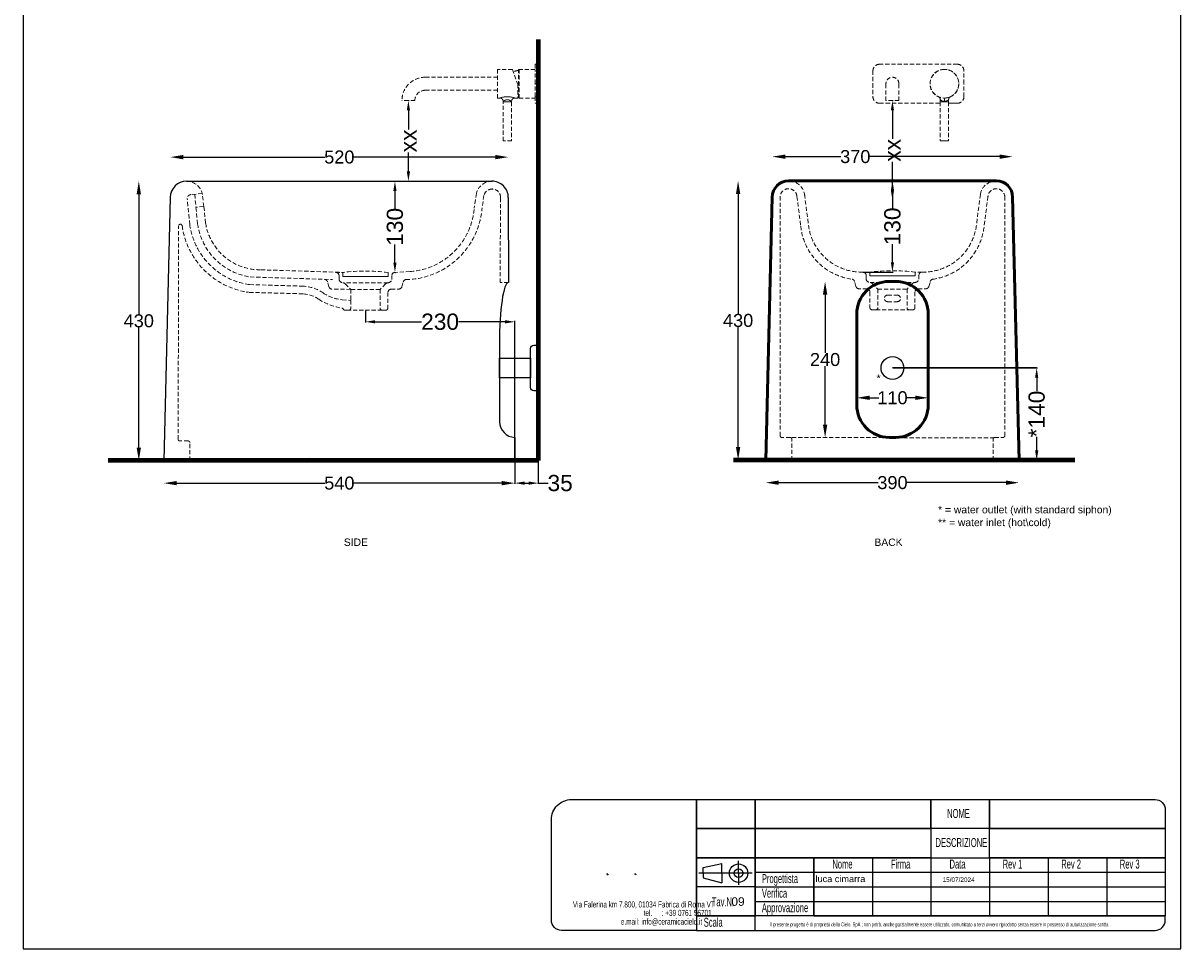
# Model space of a CAD drawing. Header units: millimetres. Extents: x 18233 to 30229, y -672 to 1848.
# Tile 1 of 12: x 18233 to 20015, y -672 to 753. Entities that reach past the tile are written whole.
import ezdxf

# ---------------------------------------------------------------- set-up
doc = ezdxf.new("R2010")
doc.units = ezdxf.units.MM
doc.header["$MEASUREMENT"] = 0
doc.linetypes.add('DASHED2', pattern=[9.525, 6.35, -3.175])
doc.layers.add('Attacchi_Scarico', color=2, linetype='Continuous')
doc.layers.add('Quote', color=4, linetype='Continuous')
for name, color, linetype, lineweight in [('Layer1', 5, 'DASHED2', 0), ('Sezione', 1, 'Continuous', 50), ('sezione linea', 6, 'Continuous', 80), ('Vista', 8, 'Continuous', 15)]:
    doc.layers.add(name, color=color, linetype=linetype, lineweight=lineweight)
doc.styles.add('SLDTEXTSTYLE1', font='TXT', dxfattribs={"width": 0.605})
doc.styles.get("Standard").update_dxf_attribs({"font": 'arial.ttf'})
doc.dimstyles.new('ISO-25', dxfattribs={"dimtxt": 25, "dimasz": 15, "dimexe": 1.25, "dimexo": 0.625, "dimtad": 0, "dimdec": 1, "dimrnd": 5, "dimtxsty": 'Standard', "dimcen": 2.5, "dimadec": 0, "dimazin": 0, "dimtfac": 1, "dimtdec": 1, "dimtmove": 0, "dimatfit": 3, "dimfxl": 1, "dimarcsym": 0})
doc.dimstyles.new('STANDARD_ACAD', dxfattribs={"dimtxt": 0.18, "dimasz": 0.18, "dimexe": 0.18, "dimexo": 0.0625, "dimgap": 0.09, "dimtad": 0, "dimtih": 1, "dimtoh": 1, "dimdec": 4, "dimzin": 0, "dimdsep": 46, "dimtxsty": 'Standard', "dimcen": 0.09, "dimadec": 0, "dimazin": 0, "dimtfac": 1, "dimtdec": 4, "dimtofl": 0, "dimtmove": 0, "dimatfit": 3, "dimfxl": 1, "dimtolj": 1, "dimtzin": 0, "dimarcsym": 0})

# ---------------------------------------------------------------- blocks, each defined once
blk = doc.blocks.new('*D256')
at = {"layer": 'Defpoints', "color": 0, "transparency": 16777216}
for p in [(19755.9, 547.3), (19385.9, 485), (19755.9, 485)]:
    blk.add_point(p, dxfattribs=at)
at = {"layer": 'Quote', "color": 0, "lineweight": -2, "transparency": 16777216}
for p, q in [((19405.9, 547.3), (19491.6, 547.3)), ((19735.9, 547.3), (19535.9, 547.3))]:
    blk.add_line(p, q, dxfattribs=at)
at = {"layer": 'Quote', "color": 0, "transparency": 16777216}
for points in [[(19405.9, 550.6), (19405.9, 543.9), (19385.9, 547.3)], [(19735.9, 550.6), (19735.9, 543.9), (19755.9, 547.3)]]:
    blk.add_solid(points, dxfattribs=at)
at = {"layer": 'Quote', "color": 0, "transparency": 16777216, "insert": (19513.7, 547.3), "char_height": 20, "attachment_point": 5}
blk.add_mtext('\\A1;370', dxfattribs=at)
blk = doc.blocks.new('*D257')
at = {"layer": 'Defpoints', "color": 0, "transparency": 16777216}
for p in [(19375.9, 80.1), (19765.9, 80.1), (19765.9, 45.5)]:
    blk.add_point(p, dxfattribs=at)
at = {"layer": 'Quote', "color": 0, "lineweight": -2, "transparency": 16777216}
for p, q in [((19395.9, 45.5), (19548.7, 45.5)), ((19745.9, 45.5), (19593, 45.5))]:
    blk.add_line(p, q, dxfattribs=at)
at = {"layer": 'Quote', "color": 0, "transparency": 16777216}
for points in [[(19395.9, 48.8), (19395.9, 42.1), (19375.9, 45.5)], [(19745.9, 48.8), (19745.9, 42.1), (19765.9, 45.5)]]:
    blk.add_solid(points, dxfattribs=at)
at = {"layer": 'Quote', "color": 0, "transparency": 16777216, "insert": (19570.9, 45.5), "char_height": 20, "attachment_point": 5}
blk.add_mtext('\\A1;390', dxfattribs=at)
blk = doc.blocks.new('*D141')
at = {"layer": 'Defpoints', "color": 0, "transparency": 16777216}
for p in [(19570.9, 355.1), (19467.2, 114.8), (19467.2, 114.8)]:
    blk.add_point(p, dxfattribs=at)
at = {"layer": 'Quote', "color": 0, "lineweight": -2, "transparency": 16777216}
for p, q in [((19467.2, 335.1), (19467.2, 245.2)), ((19467.2, 134.8), (19467.2, 224.6))]:
    blk.add_line(p, q, dxfattribs=at)
at = {"layer": 'Quote', "color": 0, "transparency": 16777216}
for points in [[(19463.9, 335.1), (19470.6, 335.1), (19467.2, 355.1)], [(19463.9, 134.8), (19470.6, 134.8), (19467.2, 114.8)]]:
    blk.add_solid(points, dxfattribs=at)
at = {"layer": 'Quote', "color": 0, "transparency": 16777216, "insert": (19467.2, 234.9), "char_height": 20, "attachment_point": 5}
blk.add_mtext('\\A1;240', dxfattribs=at)
blk = doc.blocks.new('*D142')
at = {"layer": 'Defpoints', "color": 0, "transparency": 16777216}
for p in [(19515.9, 195.2), (19625.9, 195.2), (19625.9, 176.1)]:
    blk.add_point(p, dxfattribs=at)
at = {"layer": 'Quote', "color": 0, "lineweight": -2, "transparency": 16777216}
for p, q in [((19535.9, 176.1), (19549.7, 176.1)), ((19605.9, 176.1), (19592.1, 176.1))]:
    blk.add_line(p, q, dxfattribs=at)
at = {"layer": 'Quote', "color": 0, "transparency": 16777216}
for points in [[(19535.9, 179.5), (19535.9, 172.8), (19515.9, 176.1)], [(19605.9, 179.5), (19605.9, 172.8), (19625.9, 176.1)]]:
    blk.add_solid(points, dxfattribs=at)
at = {"layer": 'Quote', "color": 0, "transparency": 16777216, "insert": (19570.9, 176.1), "char_height": 20, "attachment_point": 5}
blk.add_mtext('\\A1;110', dxfattribs=at)
blk = doc.blocks.new('*D261')
at = {"layer": 'Defpoints', "color": 0, "transparency": 16777216}
for p in [(18979.6, 546.6), (18459.3, 485.4), (18979.6, 482.8)]:
    blk.add_point(p, dxfattribs=at)
at = {"layer": 'Quote', "color": 0, "lineweight": -2, "transparency": 16777216}
for p, q in [((18479.3, 546.6), (18697.3, 546.6)), ((18959.6, 546.6), (18741.6, 546.6))]:
    blk.add_line(p, q, dxfattribs=at)
at = {"layer": 'Quote', "color": 0, "transparency": 16777216}
for points in [[(18479.3, 549.9), (18479.3, 543.2), (18459.3, 546.6)], [(18959.6, 549.9), (18959.6, 543.2), (18979.6, 546.6)]]:
    blk.add_solid(points, dxfattribs=at)
at = {"layer": 'Quote', "color": 0, "transparency": 16777216, "insert": (18719.5, 546.6), "char_height": 20, "attachment_point": 5}
blk.add_mtext('\\A1;520', dxfattribs=at)
blk = doc.blocks.new('*D262')
at = {"layer": 'Defpoints', "color": 0, "transparency": 16777216}
for p in [(18719.5, 509.5), (18410.8, 79.5), (18719.5, 79.5)]:
    blk.add_point(p, dxfattribs=at)
at = {"layer": 'Quote', "color": 0, "lineweight": -2, "transparency": 16777216}
for p, q in [((18410.8, 489.5), (18410.8, 304.8)), ((18410.8, 99.5), (18410.8, 284.2))]:
    blk.add_line(p, q, dxfattribs=at)
at = {"layer": 'Quote', "color": 0, "transparency": 16777216}
for points in [[(18407.5, 489.5), (18414.2, 489.5), (18410.8, 509.5)], [(18407.5, 99.5), (18414.2, 99.5), (18410.8, 79.5)]]:
    blk.add_solid(points, dxfattribs=at)
at = {"layer": 'Quote', "color": 0, "transparency": 16777216, "insert": (18410.8, 294.5), "char_height": 20, "attachment_point": 5}
blk.add_mtext('\\A1;430', dxfattribs=at)
blk = doc.blocks.new('*D263')
at = {"layer": 'Defpoints', "color": 0, "transparency": 16777216}
for p in [(18449.3, 79.5), (18989.6, 79.5), (18989.6, 44.8)]:
    blk.add_point(p, dxfattribs=at)
at = {"layer": 'Quote', "color": 0, "lineweight": -2, "transparency": 16777216}
for p, q in [((18469.3, 44.8), (18697.3, 44.8)), ((18969.6, 44.8), (18741.6, 44.8))]:
    blk.add_line(p, q, dxfattribs=at)
at = {"layer": 'Quote', "color": 0, "transparency": 16777216}
for points in [[(18469.3, 48.1), (18469.3, 41.4), (18449.3, 44.8)], [(18969.6, 48.1), (18969.6, 41.4), (18989.6, 44.8)]]:
    blk.add_solid(points, dxfattribs=at)
at = {"layer": 'Quote', "color": 0, "transparency": 16777216, "insert": (18719.5, 44.8), "char_height": 20, "attachment_point": 5}
blk.add_mtext('\\A1;540', dxfattribs=at)
blk = doc.blocks.new('*D264')
at = {"layer": 'Defpoints', "color": 0, "transparency": 16777216}
for p in [(19730.8, 510), (19333.3, 80.2), (19730.8, 80.2)]:
    blk.add_point(p, dxfattribs=at)
at = {"layer": 'Quote', "color": 0, "lineweight": -2, "transparency": 16777216}
for p, q in [((19333.3, 490), (19333.3, 305.4)), ((19333.3, 100.2), (19333.3, 284.8))]:
    blk.add_line(p, q, dxfattribs=at)
at = {"layer": 'Quote', "color": 0, "transparency": 16777216}
for points in [[(19330, 490), (19336.6, 490), (19333.3, 510)], [(19330, 100.2), (19336.6, 100.2), (19333.3, 80.2)]]:
    blk.add_solid(points, dxfattribs=at)
at = {"layer": 'Quote', "color": 0, "transparency": 16777216, "insert": (19333.3, 295.1), "char_height": 20, "attachment_point": 5}
blk.add_mtext('\\A1;430', dxfattribs=at)
blk = doc.blocks.new('*D166')
at = {"layer": 'Attacchi_Scarico', "color": 0, "lineweight": -2, "transparency": 16777216}
for p, q in [((19571.5, 222), (19794.1, 222)), ((19792.9, 207), (19792.9, 186.3)), ((19792.9, 95.1), (19792.9, 115.9)), ((19571.5, 80.1), (19794.1, 80.1))]:
    blk.add_line(p, q, dxfattribs=at)
at = {"layer": 'Attacchi_Scarico', "color": 0, "transparency": 16777216}
for points in [[(19790.4, 207), (19795.4, 207), (19792.9, 222)], [(19790.4, 95.1), (19795.4, 95.1), (19792.9, 80.1)]]:
    blk.add_solid(points, dxfattribs=at)
at = {"layer": 'Defpoints', "color": 0, "transparency": 16777216}
for p in [(19570.9, 222), (19792.9, 222), (19570.9, 80.1)]:
    blk.add_point(p, dxfattribs=at)
at = {"layer": 'Attacchi_Scarico', "color": 0, "transparency": 16777216, "insert": (19792.9, 151.1), "char_height": 25, "attachment_point": 5, "rotation": 90}
blk.add_mtext('*140', dxfattribs=at)
blk = doc.blocks.new('*D282')
at = {"layer": 'Defpoints', "color": 0, "transparency": 16777216}
for p in [(18759.6, 311.1), (18989.6, 293.1), (18989.6, 79.5)]:
    blk.add_point(p, dxfattribs=at)
at = {"layer": 'Quote', "color": 0, "lineweight": -2, "transparency": 16777216}
for p, q in [((18759.6, 310.4), (18759.6, 291.9)), ((18774.6, 293.1), (18846.2, 293.1)), ((18974.6, 293.1), (18903, 293.1)), ((18989.6, 80.1), (18989.6, 294.4))]:
    blk.add_line(p, q, dxfattribs=at)
at = {"layer": 'Quote', "color": 0, "transparency": 16777216}
for points in [[(18774.6, 295.6), (18774.6, 290.6), (18759.6, 293.1)], [(18974.6, 295.6), (18974.6, 290.6), (18989.6, 293.1)]]:
    blk.add_solid(points, dxfattribs=at)
at = {"layer": 'Quote', "color": 0, "transparency": 16777216, "insert": (18874.6, 293.1), "char_height": 25, "attachment_point": 5}
blk.add_mtext('230', dxfattribs=at)
blk = doc.blocks.new('*D283')
at = {"layer": 'Defpoints', "color": 0, "transparency": 16777216}
for p in [(18989.6, 79.5), (19025.8, 79.5), (19025.8, 44.8)]:
    blk.add_point(p, dxfattribs=at)
at = {"layer": 'Quote', "color": 0, "lineweight": -2, "transparency": 16777216}
for p, q in [((18989.6, 78.9), (18989.6, 43.5)), ((19025.8, 78.9), (19025.8, 43.5)), ((19004.6, 44.8), (19010.8, 44.8)), ((19025.8, 44.8), (19040.8, 44.8))]:
    blk.add_line(p, q, dxfattribs=at)
at = {"layer": 'Quote', "color": 0, "transparency": 16777216}
for points in [[(19004.6, 47.3), (19004.6, 42.3), (18989.6, 44.8)], [(19010.8, 47.3), (19010.8, 42.3), (19025.8, 44.8)]]:
    blk.add_solid(points, dxfattribs=at)
at = {"layer": 'Quote', "color": 0, "transparency": 16777216, "insert": (19059.4, 44.8), "char_height": 25, "attachment_point": 5}
blk.add_mtext('35', dxfattribs=at)
blk = doc.blocks.new('*D289')
at = {"layer": 'Defpoints', "color": 0, "transparency": 16777216}
for p in [(18805.1, 509.5), (18805.1, 509.5), (18805.1, 369.1)]:
    blk.add_point(p, dxfattribs=at)
at = {"layer": 'Quote', "color": 0, "lineweight": -2, "transparency": 16777216}
for p, q in [((18805.7, 509.5), (18806.4, 509.5)), ((18805.1, 494.5), (18805.1, 466.3)), ((18805.1, 384.1), (18805.1, 412.3)), ((18805.7, 369.1), (18806.4, 369.1))]:
    blk.add_line(p, q, dxfattribs=at)
at = {"layer": 'Quote', "color": 0, "transparency": 16777216}
for points in [[(18802.6, 494.5), (18807.6, 494.5), (18805.1, 509.5)], [(18802.6, 384.1), (18807.6, 384.1), (18805.1, 369.1)]]:
    blk.add_solid(points, dxfattribs=at)
at = {"layer": 'Quote', "color": 0, "transparency": 16777216, "insert": (18805.1, 439.3), "char_height": 25, "attachment_point": 5, "rotation": 90}
blk.add_mtext('130', dxfattribs=at)
blk = doc.blocks.new('*D388')
at = {"layer": 'Defpoints', "color": 0, "transparency": 16777216}
for p in [(18825.8, 633.5), (18825.8, 509.5), (18825.8, 509.5)]:
    blk.add_point(p, dxfattribs=at)
at = {"layer": 'Quote', "color": 0, "lineweight": -2, "transparency": 16777216}
for p, q in [((18826.4, 633.5), (18827, 633.5)), ((18825.8, 618.5), (18825.8, 589.3)), ((18825.8, 524.5), (18825.8, 553.7)), ((18826.4, 509.5), (18827, 509.5))]:
    blk.add_line(p, q, dxfattribs=at)
at = {"layer": 'Quote', "color": 0, "transparency": 16777216}
for points in [[(18823.3, 618.5), (18828.3, 618.5), (18825.8, 633.5)], [(18823.3, 524.5), (18828.3, 524.5), (18825.8, 509.5)]]:
    blk.add_solid(points, dxfattribs=at)
at = {"layer": 'Quote', "color": 0, "transparency": 16777216, "insert": (18825.8, 571.5), "char_height": 25, "attachment_point": 5, "rotation": 90}
blk.add_mtext('xx', dxfattribs=at)
blk = doc.blocks.new('*D389')
at = {"layer": 'Defpoints', "color": 0, "transparency": 16777216}
for p in [(19525.4, 510), (19570.9, 510), (19525.4, 369.7)]:
    blk.add_point(p, dxfattribs=at)
at = {"layer": 'Quote', "color": 0, "lineweight": -2, "transparency": 16777216}
for p, q in [((19526, 510), (19572.1, 510)), ((19570.9, 495), (19570.9, 466.9)), ((19570.9, 384.7), (19570.9, 412.8)), ((19526, 369.7), (19572.1, 369.7))]:
    blk.add_line(p, q, dxfattribs=at)
at = {"layer": 'Quote', "color": 0, "transparency": 16777216}
for points in [[(19568.4, 495), (19573.4, 495), (19570.9, 510)], [(19568.4, 384.7), (19573.4, 384.7), (19570.9, 369.7)]]:
    blk.add_solid(points, dxfattribs=at)
at = {"layer": 'Quote', "color": 0, "transparency": 16777216, "insert": (19570.9, 439.9), "char_height": 25, "attachment_point": 5, "rotation": 90}
blk.add_mtext('130', dxfattribs=at)
blk = doc.blocks.new('*D390')
at = {"layer": 'Defpoints', "color": 0, "transparency": 16777216}
for p in [(19570.9, 633.5), (19570.9, 480.5), (19570.9, 480.5)]:
    blk.add_point(p, dxfattribs=at)
at = {"layer": 'Quote', "color": 0, "lineweight": -2, "transparency": 16777216}
for p, q in [((19571.5, 633.5), (19572.1, 633.5)), ((19570.9, 618.5), (19570.9, 574.8)), ((19570.9, 495.5), (19570.9, 539.1)), ((19571.5, 480.5), (19572.1, 480.5))]:
    blk.add_line(p, q, dxfattribs=at)
at = {"layer": 'Quote', "color": 0, "transparency": 16777216}
for points in [[(19568.4, 618.5), (19573.4, 618.5), (19570.9, 633.5)], [(19568.4, 495.5), (19573.4, 495.5), (19570.9, 480.5)]]:
    blk.add_solid(points, dxfattribs=at)
at = {"layer": 'Quote', "color": 0, "transparency": 16777216, "insert": (19570.9, 557), "char_height": 25, "attachment_point": 5, "rotation": 90}
blk.add_mtext('xx', dxfattribs=at)

msp = doc.modelspace()

# ---------------------------------------------------------------- linework, layer by layer
at = {"layer": 'Attacchi_Scarico'}
msp.add_lwpolyline([(19792.87, 222.03), (19570.89, 222.03)], dxfattribs=at)
msp.add_circle((19570.89, 222.03), 17.5, dxfattribs=at)
at = {"layer": 'Layer1'}
for p, q in [((18963.07, 681.48), (18963.07, 637.48)), ((18985.87, 681.48), (18963.07, 681.48)), ((18985.87, 681.48), (18994.07, 658.95)), ((18995.28, 638.28), (18995.28, 680.68)), ((18996.28, 681.68), (18996.28, 637.28)), ((19020.78, 681.68), (18996.28, 681.68)), ((19025.78, 689.48), (19020.78, 689.48)), ((19020.78, 689.48), (19020.78, 679.48)), ((19020.78, 679.48), (19025.78, 679.48)), ((19020.78, 659.48), (19020.78, 679.48)), ((19025.78, 679.48), (19025.78, 689.48)), ((19025.78, 679.48), (19025.78, 659.48)), ((19540.89, 679.48), (19540.89, 659.48)), ((19670.89, 689.48), (19550.89, 689.48)), ((19680.89, 659.48), (19680.89, 679.48)), ((18851.78, 669.48), (18963.07, 669.48)), ((19020.78, 659.48), (19025.78, 659.48)), ((19020.78, 639.48), (19020.78, 659.48)), ((19025.78, 659.48), (19025.78, 639.48)), ((19540.89, 659.48), (19540.89, 639.48)), ((19560.89, 633.48), (19560.89, 659.48)), ((19560.89, 659.48), (19560.89, 659.48)), ((19560.89, 659.48), (19560.89, 659.47)), ((19580.89, 633.48), (19580.89, 659.48)), ((19680.89, 639.48), (19680.89, 659.48)), ((18851.78, 649.48), (18963.07, 649.48)), ((18994.07, 658.95), (18994.07, 637.48)), ((18825.78, 633.48), (18815.78, 633.48)), ((18835.78, 633.48), (18825.78, 633.48)), ((18966.59, 637.48), (18963.07, 637.48)), ((18971.59, 632.4), (18971.57, 631.48)), ((18971.57, 571.48), (18971.57, 631.48)), ((18984.57, 631.48), (18984.55, 632.4)), ((18984.57, 631.48), (18984.57, 571.48)), ((18994.07, 637.48), (18989.55, 637.48)), ((18995.28, 638.28), (18995.28, 638.28)), ((18995.28, 638.28), (18995.28, 638.28)), ((18995.28, 638.27), (18995.28, 638.28)), ((18996.28, 637.28), (19020.78, 637.28)), ((19025.78, 639.48), (19020.78, 639.48)), ((19020.78, 639.48), (19020.78, 629.48)), ((19020.78, 629.48), (19025.78, 629.48)), ((19025.78, 629.48), (19025.78, 639.48)), ((19550.89, 629.48), (19560.89, 629.48)), ((19560.89, 633.48), (19560.89, 633.48)), ((19580.89, 633.48), (19560.89, 633.48)), ((19560.89, 629.48), (19644.39, 629.48)), ((19580.89, 633.48), (19580.89, 633.48)), ((19644.45, 634.94), (19644.39, 631.48)), ((19644.39, 631.48), (19644.39, 571.48)), ((19650.89, 637.48), (19650.89, 632.4)), ((19650.89, 631.48), (19657.39, 631.48)), ((19657.33, 634.94), (19657.39, 631.48)), ((19657.39, 631.48), (19657.39, 571.48)), ((19670.89, 629.48), (19657.39, 629.48)), ((19657.39, 629.48), (19670.89, 629.48)), ((18984.57, 571.48), (18971.57, 571.48)), ((19650.89, 571.48), (19644.39, 571.48)), ((19657.39, 571.48), (19650.89, 571.48)), ((18489.22, 442.78), (18485.43, 482.42)), ((18508.55, 490.62), (18491.46, 488.89)), ((18496.86, 489.44), (18498.89, 469.46)), ((18510.75, 470.62), (18508.55, 490.62)), ((18930.4, 490.62), (18927.12, 467.89)), ((19423.84, 486.05), (19429.74, 440.51)), ((19435.55, 489.15), (19441.68, 441.71)), ((19706.23, 489.15), (19700.09, 441.71)), ((19717.94, 486.05), (19712.03, 440.51)), ((18501.33, 443.95), (18498.83, 469.45)), ((18510.79, 470.62), (18498.89, 469.46)), ((18513.6, 445.16), (18511.1, 470.65)), ((18582.09, 362.12), (18709.17, 358.12)), ((18598.84, 373.12), (18725.92, 369.12)), ((18598.84, 373.12), (18725.92, 369.12)), ((18714.15, 369.12), (18725.06, 369.12)), ((18719.04, 358.07), (18719.04, 364.12)), ((18800.21, 358.07), (18800.21, 364.12)), ((18828.33, 370.51), (18805.11, 369.12)), ((19525.41, 369.67), (19536.32, 369.67)), ((19530.3, 358.62), (19530.3, 364.67)), ((19616.37, 369.67), (19605.45, 369.67)), ((19611.47, 358.62), (19611.47, 364.67)), ((18581.46, 350.26), (18663.86, 348.01)), ((18703.49, 347.1), (18701.46, 354.5)), ((18737.13, 342.97), (18708.22, 343.43)), ((18794.14, 353), (18725.21, 353.07)), ((18728.55, 351.54), (18737.13, 342.98)), ((18782.13, 342.97), (18737.13, 342.97)), ((18737.13, 342.97), (18737.13, 326.02)), ((18790.7, 351.54), (18782.13, 342.98)), ((18782.13, 342.98), (18782.13, 314.07)), ((18798.94, 343.15), (18811.04, 343.43)), ((18815.77, 347.1), (18817.8, 354.5)), ((18979.63, 353.56), (18966.91, 353.62)), ((19514.75, 347.66), (19512.72, 355.05)), ((19531.58, 343.7), (19519.47, 343.98)), ((19536.28, 338.71), (19536.28, 314.62)), ((19536.28, 338.71), (19536.28, 314.62)), ((19536.37, 353.56), (19605.3, 353.62)), ((19539.81, 352.09), (19548.39, 343.53)), ((19548.39, 343.53), (19548.39, 314.62)), ((19548.39, 343.52), (19593.39, 343.52)), ((19601.96, 352.09), (19593.39, 343.53)), ((19593.39, 343.53), (19593.39, 314.62)), ((19605.5, 338.71), (19605.5, 314.62)), ((19605.5, 338.71), (19605.5, 314.62)), ((19610.2, 343.7), (19622.3, 343.98)), ((19627.03, 347.66), (19629.06, 355.05)), ((18580.83, 338.4), (18663.23, 336.15)), ((18723.98, 327.08), (18737.13, 326.02)), ((18737.13, 326.02), (18737.13, 314.09)), ((18794.24, 338.16), (18794.24, 314.07)), ((18794.24, 338.16), (18794.24, 314.07)), ((19563.39, 334.07), (19578.39, 334.07)), ((19563.39, 324.07), (19578.39, 324.07)), ((18728.02, 311.07), (18734.13, 311.07)), ((18785.13, 311.07), (18734.13, 311.07)), ((18791.24, 311.07), (18785.13, 311.07)), ((19539.28, 311.62), (19545.39, 311.62)), ((19545.39, 311.62), (19596.39, 311.62)), ((19602.5, 311.62), (19596.39, 311.62)), ((19727.5, 114.38), (19414.27, 115.12))]:
    msp.add_line(p, q, dxfattribs=at)
for points in [[(18995.28, 680.68), (18995.28, 680.69), (18995.28, 680.68)], [(18989.55, 637.48), (18989.48, 637.51), (18989.26, 637.58), (18988.9, 637.7), (18988.42, 637.86), (18987.83, 638.04), (18987.15, 638.24), (18986.39, 638.44), (18985.56, 638.65), (18984.68, 638.85), (18983.75, 639.03), (18982.77, 639.19), (18981.76, 639.33), (18980.73, 639.44), (18979.68, 639.51), (18978.62, 639.55), (18977.55, 639.55), (18976.49, 639.51), (18975.44, 639.44), (18974.41, 639.33), (18973.4, 639.2), (18972.42, 639.03), (18971.49, 638.85), (18970.6, 638.65), (18969.77, 638.45), (18969.01, 638.24), (18968.32, 638.04), (18967.73, 637.86), (18967.25, 637.71), (18966.89, 637.59), (18966.67, 637.51), (18966.59, 637.48)], [(18971.57, 631.48), (18971.63, 631.48), (18971.83, 631.48), (18972.17, 631.48), (18972.66, 631.48), (18973.29, 631.48), (18974.04, 631.48), (18974.88, 631.48), (18975.78, 631.48), (18976.7, 631.48), (18977.61, 631.48), (18978.5, 631.48), (18979.41, 631.48), (18980.33, 631.48), (18981.23, 631.48), (18982.07, 631.48), (18982.82, 631.48), (18983.46, 631.48), (18983.95, 631.48), (18984.3, 631.48), (18984.5, 631.48), (18984.57, 631.48)], [(18984.55, 632.4), (18984.49, 632.44), (18984.32, 632.57), (18984.04, 632.77), (18983.66, 633.03), (18983.19, 633.32), (18982.65, 633.64), (18982.03, 633.96), (18981.35, 634.26), (18980.61, 634.53), (18979.81, 634.75), (18978.96, 634.89), (18978.08, 634.94), (18977.21, 634.89), (18976.36, 634.75), (18975.56, 634.54), (18974.81, 634.27), (18974.13, 633.97), (18973.51, 633.65), (18972.96, 633.33), (18972.5, 633.03), (18972.11, 632.78), (18971.83, 632.57), (18971.65, 632.44), (18971.59, 632.4)], [(19641.58, 639.55), (19641.62, 639.53), (19641.9, 639.38), (19642.17, 639.22), (19642.43, 639.04), (19642.67, 638.85), (19642.91, 638.63), (19643.13, 638.41), (19643.34, 638.17), (19643.53, 637.92), (19643.7, 637.65), (19643.86, 637.38), (19644, 637.1), (19644.12, 636.81), (19644.22, 636.51), (19644.31, 636.2), (19644.37, 635.89), (19644.42, 635.58), (19644.44, 635.27), (19644.45, 634.94)], [(19644.39, 631.48), (19644.44, 631.48), (19644.62, 631.48), (19644.92, 631.48), (19645.36, 631.48), (19645.93, 631.48), (19646.61, 631.48), (19647.38, 631.48), (19648.22, 631.48), (19649.09, 631.48), (19649.96, 631.48), (19650.89, 631.48)], [(19650.89, 632.4), (19650.02, 632.44), (19649.17, 632.57), (19648.36, 632.77), (19647.62, 633.02), (19646.94, 633.32), (19646.33, 633.63), (19645.79, 633.95), (19645.33, 634.26), (19644.96, 634.53), (19644.68, 634.75), (19644.51, 634.89), (19644.45, 634.94)], [(19657.33, 634.94), (19657.27, 634.89), (19657.1, 634.75), (19656.82, 634.53), (19656.45, 634.26), (19655.99, 633.96), (19655.46, 633.64), (19654.85, 633.33), (19654.17, 633.03), (19653.43, 632.77), (19652.62, 632.57), (19651.78, 632.44), (19650.89, 632.4)], [(19660.19, 639.55), (19660.16, 639.53), (19659.88, 639.39), (19659.61, 639.22), (19659.35, 639.04), (19659.1, 638.85), (19658.87, 638.63), (19658.64, 638.41), (19658.44, 638.17), (19658.25, 637.92), (19658.07, 637.65), (19657.91, 637.38), (19657.77, 637.09), (19657.65, 636.8), (19657.55, 636.5), (19657.47, 636.2), (19657.4, 635.89), (19657.36, 635.58), (19657.33, 635.26), (19657.33, 634.94)], [(18941.99, 487.62), (18938.88, 465.79)], [(18966.91, 353.59), (18967.66, 484.4)], [(18724.63, 369.07), (18724.63, 363.07), (18794.63, 363.07), (18794.63, 369.07)], [(19605.89, 369.62), (19605.89, 363.62), (19535.89, 363.62), (19535.89, 369.62)]]:
    msp.add_lwpolyline(points, dxfattribs=at)
for points in [[(19375.89, 80.12), (19415.89, 80.12), (19415.89, 112.62, 0.4142136), (19413.39, 115.12), (19400.5, 115.12, -0.4142136), (19398, 117.62), (19398, 485.04)], [(19765.89, 80.12), (19725.89, 80.12), (19725.89, 112.62, -0.4142136), (19728.39, 115.12), (19741.28, 115.12, 0.4142136), (19743.78, 117.62), (19743.78, 485.04)], [(18449.32, 79.65), (18489.32, 79.65), (18489.32, 107.15, 0.4142136), (18486.82, 109.65), (18473.93, 109.65, -0.4142136), (18471.43, 112.15), (18472.05, 440.75)], [(18724.63, 369.07, -0.0571429), (18794.63, 369.07), (18794.63, 363.07), (18724.63, 363.07), (18724.63, 369.07)], [(19605.89, 369.62, 0.0571429), (19535.89, 369.62), (19535.89, 363.62), (19605.89, 363.62), (19605.89, 369.62)]]:
    msp.add_lwpolyline(points, format="xyb", dxfattribs=at)
for centre, radius, start, end in [((18996.78, 659.48), 20.5, 94.19499, 117.6455), ((18996.78, 659.48), 20.51, 94.19519, 97.59748), ((18996.28, 680.68), 1, 90.00143, 179.99865), ((19550.89, 679.48), 10, 89.99963, 179.99963), ((19650.89, 659.48), 22.2, 89.99997, 248.21003), ((19650.89, 659.48), 22, 89.99997, 269.99997), ((19650.89, 659.48), 22.2, 291.78975, 89.99997), ((19650.89, 659.48), 22, 269.99997, 89.99997), ((19670.89, 679.48), 10, 359.99963, 89.99963), ((18851.78, 633.48), 36, 90.00003, 180.00007), ((19570.89, 659.48), 10, 359.99963, 179.99963), ((18851.78, 633.48), 16, 90.00008, 180.00009), ((18966.59, 632.48), 5, 358.99996, 89.99996), ((18989.55, 632.48), 5, 89.99996, 180.99996), ((18996.28, 638.28), 1, 180.00004, 270.00004), ((19550.89, 639.48), 10, 179.99963, 269.99963), ((19670.89, 639.48), 10, 269.99963, 359.99963), ((18484.28, 484.53), 24.95, 10.3106, 89.89101), ((18954.76, 484.31), 25.16, 90, 165.4708), ((19410.94, 484.98), 25.05, 4.72122, 90.11919), ((19730.84, 484.98), 25.05, 89.88081, 175.27878), ((18491.46, 482.84), 6.05, 90, 184.00657), ((18954.76, 484.31), 13.19, 90, 165.4708), ((18954.63, 484.49), 13.03, 359.59401, 91.21838), ((19410.94, 484.98), 12.94, 4.72122, 179.76928), ((19730.84, 484.98), 12.94, 0.23072, 175.27878), ((18820.22, 477.32), 119.22, 270.78666, 354.44699), ((18821.44, 476.3), 106.01, 273.72608, 355.45227), ((18474.78, 440.52), 2.75, 13.30696, 174.99813), ((18596.75, 457.74), 120.44, 187.91829, 261.90309), ((18596.75, 457.74), 108.56, 187.91829, 261.90309), ((18596.56, 457.16), 96.14, 187.89724, 261.34262), ((18597.77, 458.31), 85.2, 188.87833, 270.71975), ((18597.77, 458.31), 85.2, 188.87833, 270.71975), ((19521.01, 449.55), 91.72, 185.65823, 262.25604), ((19523.27, 451.85), 82.21, 187.08826, 271.49184), ((19618.51, 451.85), 82.21, 268.50816, 352.91174), ((19620.76, 449.55), 91.72, 277.74396, 354.34177), ((18696.63, 353.18), 5, 15.37295, 81.25809), ((18714.04, 364.12), 5, 0, 88.80755), ((18714.04, 364.12), 5, 0, 88.80755), ((18725.83, 360.03), 7.07, 196.15457, 264.16454), ((18759.63, 63.82), 307.25, 83.45902, 96.54098), ((18759.63, 63.82), 307.25, 83.45902, 96.54098), ((18793.42, 360.03), 7.07, 275.83546, 343.84543), ((18805.21, 364.12), 5, 91.19245, 180), ((18822.62, 353.18), 5, 98.74191, 164.62705), ((19507.89, 353.73), 5, 15.37295, 81.25809), ((19525.3, 364.67), 5, 0, 88.80755), ((19537.09, 360.58), 7.07, 196.15457, 264.16454), ((19570.89, 64.37), 307.25, 83.45902, 96.54098), ((19604.68, 360.58), 7.07, 275.83546, 343.84543), ((19616.47, 364.67), 5, 91.19245, 180), ((19633.88, 353.73), 5, 98.74191, 164.62705), ((18660.67, 288.1), 60, 55.40914, 86.95328), ((18708.31, 348.43), 5, 195.37295, 268.90352), ((18725.02, 348.01), 5, 45.02568, 88.94721), ((18794.24, 348.01), 5, 91.05279, 134.97432), ((18799.24, 338.16), 5, 93.42268, 180), ((18810.94, 348.43), 5, 271.09648, 344.62705), ((19519.57, 348.98), 5, 195.37295, 268.90352), ((19531.28, 338.71), 5, 0, 86.57732), ((19536.28, 348.56), 5, 45.02568, 88.94721), ((19605.49, 348.56), 5, 91.05279, 134.97432), ((19610.5, 338.71), 5, 93.42268, 180), ((19622.2, 348.98), 5, 271.09648, 344.62705), ((18660.67, 288.1), 48.13, 55.40914, 86.95328), ((18736.08, 401.12), 87.76, 236.77201, 262.75704), ((18728.8, 386.88), 60, 235.40914, 265.39941), ((19563.39, 329.07), 5, 90, 270), ((19578.39, 329.07), 5, 270, 90), ((18728.02, 314.07), 3, 180, 270), ((18734.13, 314.07), 3, 270, 0), ((18785.13, 314.07), 3, 180, 270), ((18791.24, 314.07), 3, 270, 0), ((19539.28, 314.62), 3, 180, 270), ((19545.39, 314.62), 3, 270, 0), ((19596.39, 314.62), 3, 180, 270), ((19602.5, 314.62), 3, 270, 0), ((18669.08, 84.48), 5, 270, 357.633)]:
    msp.add_arc(centre, radius, start, end, dxfattribs=at)
at = {"layer": 'Quote'}
for p, q in [((19540, -531.74), (19540, -621.32)), ((19630.18, -531.74), (19630.18, -621.32)), ((19720.36, -531.74), (19720.36, -621.32)), ((19810.54, -531.74), (19810.54, -621.32)), ((19900.72, -531.74), (19900.72, -621.32)), ((19279.4, -546.75), (19308.19, -540.55)), ((19279.4, -555.56), (19279.4, -546.75)), ((19308.19, -555.56), (19308.19, -540.55)), ((19334.01, -555.56), (19334.01, -536.65)), ((19355, -555.56), (19273.02, -555.56)), ((19279.4, -555.56), (19279.4, -562.49)), ((19279.4, -562.49), (19308.19, -570.52)), ((19308.19, -555.56), (19308.19, -570.52)), ((19334.01, -555.56), (19334.01, -573.73)), ((19359.64, -554.13), (19990.9, -554.13)), ((19359.64, -576.53), (19990.9, -576.53)), ((19359.64, -598.92), (19990.9, -598.92)), ((19449.82, -621.32), (19990.9, -621.32))]:
    msp.add_line(p, q, dxfattribs=at)
for points in [[(20014.81, -672.04), (20014.81, 1847.96), (18232.81, 1847.96), (18232.81, -672.04)], [(19269.46, -442.15), (19630.18, -442.15), (19630.18, -486.94), (19269.46, -486.94)], [(19359.64, -486.94), (19269.46, -486.94), (19269.46, -442.15), (19359.64, -442.15)], [(19359.64, -442.15), (19630.18, -442.15), (19630.18, -486.94), (19359.64, -486.94)], [(19720.36, -486.94), (19630.18, -486.94), (19630.18, -442.15), (19720.36, -442.15)], [(19359.64, -531.74), (19269.46, -531.74), (19269.46, -486.94), (19359.64, -486.94)], [(19269.46, -486.94), (19630.18, -486.94), (19630.18, -531.74), (19269.46, -531.74)], [(19359.64, -486.94), (19630.18, -486.94), (19630.18, -531.74), (19359.64, -531.74)], [(19720.36, -486.94), (19990.9, -486.94), (19990.9, -531.74), (19720.36, -531.74)], [(19359.64, -621.32), (19269.46, -621.32), (19269.46, -531.74), (19359.64, -531.74)], [(19359.64, -531.74), (19449.82, -531.74), (19449.82, -621.32), (19359.64, -621.32)], [(19449.82, -531.74), (19990.9, -531.74), (19990.9, -621.32), (19449.82, -621.32)], [(19269.46, -621.32), (19359.64, -621.32), (19359.64, -576.53), (19269.46, -576.53)], [(19359.64, -621.32), (19269.46, -621.32), (19269.46, -643.72), (19359.64, -643.72)]]:
    msp.add_lwpolyline(points, close=True, dxfattribs=at)
for points in [[(19076.93, -442.15), (19269.46, -442.15), (19269.46, -643.72), (19061.65, -643.72, -0.4142136), (19045.9, -627.97), (19045.9, -473.18, -0.4142136)], [(19720.36, -442.15), (19975.15, -442.15, -0.4142136), (19990.9, -457.9), (19990.9, -486.94), (19720.36, -486.94)]]:
    msp.add_lwpolyline(points, format="xyb", close=True, dxfattribs=at)
msp.add_lwpolyline([(19269.46, -643.72), (19975.15, -643.72, 0.4142136), (19990.9, -627.97), (19990.9, -621.32)], format="xyb", dxfattribs=at)
for radius in [14.15, 6.84]:
    msp.add_circle((19334.01, -555.56), radius, dxfattribs=at)
for points in [[(19130.48, -556.34), (19130.48, -556.34), (19132.86, -556.34), (19132.86, -556.34)], [(19132.86, -557.26), (19132.86, -557.97), (19132.72, -558.45), (19132.42, -558.73)], [(19174.02, -556.46), (19174.02, -556.46), (19175.74, -556.46), (19175.74, -556.46)], [(19175.74, -556.95), (19175.74, -557.52), (19175.65, -557.86), (19175.39, -558.09)]]:
    msp.add_open_spline(points, degree=3, dxfattribs=at)
at = {"layer": 'Sezione'}
for p, q in [((19410.89, 510.04), (19730.89, 510.04)), ((19385.89, 485.04), (19375.89, 80.12)), ((19755.89, 485.04), (19765.89, 80.12))]:
    msp.add_line(p, q, dxfattribs=at)
msp.add_lwpolyline([(19565.89, 355.12), (19575.89, 355.12, -0.4142136), (19625.89, 305.12), (19625.89, 165.12, -0.4142136), (19575.89, 115.12), (19565.89, 115.12, -0.4142136), (19515.89, 165.12), (19515.89, 305.12, -0.4142136)], format="xyb", close=True, dxfattribs=at)
for centre, start, end in [((19410.89, 485.04), 90, 180), ((19730.89, 485.04), 0, 90)]:
    msp.add_arc(centre, 25, start, end, dxfattribs=at)
at = {"layer": 'sezione linea'}
for p, q in [((19025.78, 727.57), (19025.78, 79.48)), ((19025.78, 79.48), (18363.8, 79.48)), ((19851.43, 80.12), (19326.08, 80.12))]:
    msp.add_line(p, q, dxfattribs=at)
at = {"layer": 'Vista', "color": 8, "lineweight": -3, "true_color": 0x808080}
for p, q in [((18484.32, 509.48), (18954.63, 509.48)), ((18459.32, 484.48), (18449.32, 79.48)), ((18979.63, 484.49), (18979.74, 353.56)), ((18965.89, 259.48), (18965.89, 139.28)), ((18989.59, 115.12), (18989.59, 79.48)), ((18449.32, 79.48), (18989.59, 79.48)), ((19415.89, 80.2), (19725.89, 80.04))]:
    msp.add_line(p, q, dxfattribs=at)
at = {"layer": 'Vista', "color": 8, "lineweight": -3}
msp.add_lwpolyline([(19018.78, 257), (19025.78, 257), (19025.78, 187), (19018.78, 187, -0.4142136), (19013.78, 192), (19013.78, 252, -0.4142136)], format="xyb", close=True, dxfattribs=at)
msp.add_lwpolyline([(18965.89, 237.28), (19013.78, 237.25), (19013.78, 206.75), (18965.89, 206.78)], close=True, dxfattribs=at)
at = {"layer": 'Vista', "color": 8, "lineweight": -3, "true_color": 0x808080}
for centre, radius, start, end in [((18484.32, 484.48), 25, 90, 180), ((18954.63, 484.49), 25, 359.59401, 91.21838), ((18990.74, 139.95), 24.86, 181.55114, 267.3515)]:
    msp.add_arc(centre, radius, start, end, dxfattribs=at)
msp.add_ellipse((18979.63, 259.48), major_axis=(0, -94.07), ratio=0.1460823, start_param=3.1415927, end_param=4.712389, dxfattribs=at)

# ---------------------------------------------------------------- texts
at = {"layer": 'Attacchi_Scarico'}
for s, height, p in [('*', 11.38, (19546.42, 200.65)), ('* = water outlet (with standard siphon) ', 11.3769, (19641.17, -1.7)), ('** = water inlet (hot\\cold)', 11.3769, (19641.17, -21.41)), ('SIDE', 11.377, (18726.44, -51.81)), ('BACK', 11.377, (19543.16, -51.9))]:
    msp.add_text(s, height=height, dxfattribs=at).set_placement(p)
at = {"layer": 'Quote', "attachment_point": 1, "style": 'SLDTEXTSTYLE1'}
for s, insert, char_height in [('{\\fArial|b0|i0|c0|p34;NOME}', (19655.05, -456.79), 13.7925), ('{\\fArial|b0|i0|c0|p34;DESCRIZIONE}', (19637.11, -501.58), 13.7925), ('{\\fArial|b0|i0|c0|p34;Firma}', (19568.54, -534.64), 13.7925), ('{\\fArial|b0|i0|c0|p34;Nome}', (19478.36, -534.64), 13.7925), ('{\\fArial|b0|i0|c0|p34;Data}', (19658.72, -534.64), 13.7925), ('{\\fArial|b0|i0|c0|p34;Rev 1}', (19740.51, -534.64), 13.7925), ('{\\fArial|b0|i0|c0|p34;Rev 2}', (19830.69, -534.64), 13.7925), ('{\\fArial|b0|i0|c0|p34;Rev 3}', (19920.87, -534.64), 13.7925), ('{\\fArial|b0|i0|c0|p34;Progettista}', (19369.92, -557.03), 13.7925), ('{\\fArial|b0|i0|c0|p34;Verifica}', (19369.92, -579.43), 13.7925), ('{\\fArial|b0|i0|c0|p34;Via Falerina km 7.800, 01034 Fabrica di Roma VT }', (19079.02, -599.04), 9.3087), ('\\pxi-3,l4,t4;{\\fArial|b0|i0|c0|p34;Tav.N.}', (19279.02, -592.87), 13.7925), ('{\\fArial|b0|i0|c0|p34;Approvazione}', (19369.92, -601.83), 13.7925), ('\\pxi-0.58224,l1.5822,t1.5822;{\\fArial|b0|i0|c0|p34;tel.^I: +39 0761 56701}', (19178.59, -612.02), 9.3087), ('{\\fArial|b0|i0|c0|p34;Scala}', (19280.43, -624.22), 13.7925), ('{\\fArial|b0|i0|c0|p34;e.mail: info@ceramicacielo.it}', (19152.9, -625.47), 9.3087), ('{\\f@Arial Unicode MS|b0|i0|c0|p34;Il presente progetto è di proprietà della Cielo. SpA ; non potrà, anche parzialmente essere utilizzato, comunicato a terzi ovvero riprodotto senza essere in possesso di autorizzazione scritta}', (19382.38, -631.49), 5.95759)]:
    msp.add_mtext(s, dxfattribs=dict(at, insert=insert, char_height=char_height))
at = {"layer": 'Quote', "attachment_point": 1}
for s, width, gutter_width, insert, char_height in [('\\pxi-2,l3,t3;{\\fArial|b0|i0|c0|p34;luca cimarra}', 226.1874, 12.5, (19442.36, -559.26), 10.08), ('\\pxi-2,l3,t3;15/07/2024', 5.7872, 8.75, (19641.01, -562.05), 7.056), ('\\pxi-2,l3,t3;09', 226.1874, 12.5, (19309.88, -592.7), 13.104)]:
    msp.add_mtext_dynamic_manual_height_columns(s, width=width, gutter_width=gutter_width, heights=[0], dxfattribs=dict(at, insert=insert, char_height=char_height))

# ---------------------------------------------------------------- dimensions: what is measured, and where the dimension line sits
at = {"layer": 'Attacchi_Scarico'}
dim = msp.add_linear_dim(base=(19792.87, 222.03), p1=(19570.89, 80.12), p2=(19570.89, 222.03), angle=90, text='*<>', dimstyle='ISO-25', override={"dimtmove": 2}, dxfattribs=at)
dim.commit()
dim.dimension.update_dxf_attribs({"geometry": '*D166', "text_midpoint": (19792.87, 151.08)})
at = {"layer": 'Quote'}
for base, p1, p2, text, picture, middle in [((18825.78, 509.48), (18825.78, 633.48), (18825.78, 509.48), 'xx', '*D388', (18825.78, 571.48)), ((19570.89, 480.48), (19570.89, 633.48), (19570.89, 480.48), 'xx', '*D390', (19570.89, 556.98)), ((18805.11, 509.48), (18805.11, 369.12), (18805.11, 509.48), '130', '*D289', (18805.11, 439.3)), ((19570.89, 510.04), (19525.41, 369.67), (19525.41, 510.04), '130', '*D389', (19570.89, 439.85))]:
    dim = msp.add_linear_dim(base=base, p1=p1, p2=p2, angle=90, text=text, dimstyle='ISO-25', dxfattribs=at)
    dim.commit()
    dim.dimension.update_dxf_attribs({"geometry": picture, "text_midpoint": middle})
for base, p1, p2, picture, middle in [((18979.63, 546.55), (18459.34, 485.39), (18979.63, 482.85), '*D261', (18719.48, 546.55)), ((19625.89, 176.14), (19515.89, 195.2), (19625.89, 195.2), '*D142', (19570.89, 176.14)), ((18989.59, 44.77), (18449.32, 79.48), (18989.59, 79.48), '*D263', (18719.46, 44.77)), ((19765.89, 45.48), (19375.89, 80.12), (19765.89, 80.12), '*D257', (19570.89, 45.48))]:
    dim = msp.add_linear_dim(base=base, p1=p1, p2=p2, dimstyle='STANDARD_ACAD', override={"dimtxt": 20, "dimasz": 20, "dimdec": 0, "dimse1": 1, "dimse2": 1, "dimtdec": 0, "dimtmove": 2}, dxfattribs=at)
    dim.commit()
    dim.dimension.update_dxf_attribs({"geometry": picture, "text_midpoint": middle})
dim = msp.add_linear_dim(base=(19755.89, 547.27), p1=(19385.89, 485.04), p2=(19755.89, 485.04), dimstyle='STANDARD_ACAD', override={"dimtxt": 20, "dimasz": 20, "dimdec": 0, "dimse1": 1, "dimse2": 1, "dimtdec": 0, "dimtmove": 2}, dxfattribs=at)
dim.commit()
dim.dimension.update_dxf_attribs({"geometry": '*D256', "text_midpoint": (19513.73, 547.27), "dimtype": 160})
for base, p1, p2, picture, middle in [((18410.85, 79.48), (18719.48, 509.48), (18719.48, 79.48), '*D262', (18410.85, 294.48)), ((19333.29, 80.2), (19730.76, 510.04), (19730.76, 80.2), '*D264', (19333.29, 295.12)), ((19467.22, 114.75), (19570.89, 355.12), (19467.22, 114.75), '*D141', (19467.22, 234.93))]:
    dim = msp.add_linear_dim(base=base, p1=p1, p2=p2, angle=90, dimstyle='STANDARD_ACAD', override={"dimtxt": 20, "dimasz": 20, "dimdec": 0, "dimse1": 1, "dimse2": 1, "dimtdec": 0, "dimtmove": 2}, dxfattribs=at)
    dim.commit()
    dim.dimension.update_dxf_attribs({"geometry": picture, "text_midpoint": middle})
for base, p1, p2, picture, middle in [((18989.59, 293.13), (18759.63, 311.07), (18989.59, 79.48), '*D282', (18874.61, 293.13)), ((19025.78, 44.77), (18989.59, 79.48), (19025.78, 79.48), '*D283', (19059.4, 44.77))]:
    dim = msp.add_linear_dim(base=base, p1=p1, p2=p2, dimstyle='ISO-25', dxfattribs=at)
    dim.commit()
    dim.dimension.update_dxf_attribs({"geometry": picture, "text_midpoint": middle})

doc.saveas('drawing.dxf')
